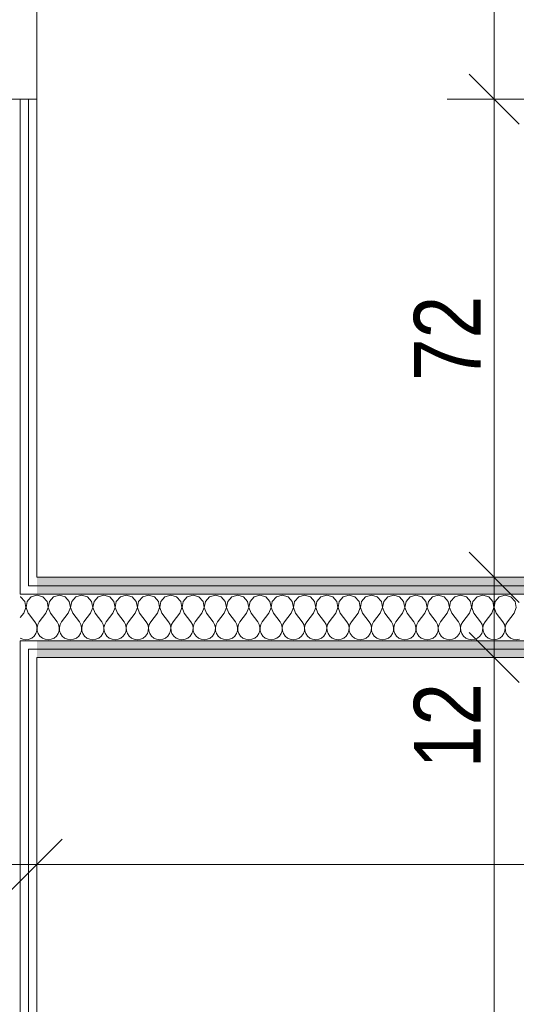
# Model space of a CAD drawing. Header units: millimetres. Extents: x 172139 to 266886, y 95607 to 138225.
# Tile 67 of 71: x 212291 to 213033, y 116568 to 118041. Entities that reach past the tile are written whole.
import ezdxf

# ---------------------------------------------------------------- set-up
doc = ezdxf.new("R2010")
doc.units = ezdxf.units.MM
doc.header["$MEASUREMENT"] = 0
doc.linetypes.add('Wipeout_Contour', pattern=[1000, 0, -1000])
doc.layers.add('PRZEBUDOWA_POSTAWIENIA_OPISY', color=7, linetype='Continuous')
doc.layers.add('ROZBUDOWA_NOWE_DZIAŁOWE', color=7, linetype='Continuous')
for name, color, linetype, lineweight, true_color in [('PRZEBUDOWA_POSTAWIENIA_OPISY_Nr_pióra__4', 7, 'Continuous', 13, 0x029e21), ('ROZBUDOWA_NOWE_DZIAŁOWE_Nr_pióra__24', 7, 'Continuous', 15, 0x029e21), ('ROZBUDOWA_NOWE_DZIAŁOWE_Nr_pióra__4', 7, 'Continuous', 13, 0x029e21), ('ROZBUDOWA_NOWE_DZIAŁOWE_Nr_pióra__67', 7, 'Continuous', 13, 0x6a6a6a)]:
    doc.layers.add(name, color=color, linetype=linetype, lineweight=lineweight, true_color=true_color)
doc.layers.add('ROZBUDOWA_NOWE_DZIAŁOWE_Nr_pióra__47', color=7, linetype='Continuous', lineweight=15)
doc.layers.add('STREFA_NOWE_POM_Nr_pióra__121', color=255, linetype='Continuous', lineweight=0)
doc.styles.add('GENERATED_STYLE_1', font='ARIALN.TTF')
doc.dimstyles.new('GENERATED_STYLE__1', dxfattribs={"dimtxt": 100, "dimasz": 71.25, "dimexe": 0.18, "dimexo": 0, "dimgap": 0.09, "dimtad": 1, "dimdec": 0, "dimlfac": 0.1, "dimzin": 0, "dimdsep": 46, "dimtxsty": 'GENERATED_STYLE_1', "dimblk": 'ARROWHEAD_6', "dimblk1": 'ARROWHEAD_6', "dimblk2": 'ARROWHEAD_6', "dimcen": 0.09, "dimclrd": 256, "dimclre": 256, "dimclrt": 256, "dimadec": 1, "dimazin": 0, "dimtfac": 1, "dimtdec": 4, "dimtmove": 0, "dimatfit": 3, "dimfxl": 0, "dimtolj": 1, "dimtzin": 0, "dimarcsym": 0})
doc.dimstyles.new('GENERATED_STYLE__2', dxfattribs={"dimtxt": 100, "dimasz": 71.25, "dimexe": 0.18, "dimexo": 0, "dimgap": 0.09, "dimtad": 1, "dimtih": 1, "dimtoh": 1, "dimdec": 0, "dimlfac": 0.1, "dimzin": 0, "dimdsep": 46, "dimtxsty": 'GENERATED_STYLE_1', "dimblk": 'ARROWHEAD_6', "dimblk1": 'ARROWHEAD_6', "dimblk2": 'ARROWHEAD_6', "dimcen": 0.09, "dimclrd": 256, "dimclre": 256, "dimclrt": 256, "dimadec": 1, "dimazin": 0, "dimtfac": 1, "dimtdec": 4, "dimtmove": 0, "dimatfit": 3, "dimfxl": 0, "dimtolj": 1, "dimtzin": 0, "dimarcsym": 0})
pattern_1 = [(0, (0, 0), (0, 37.5), [0, -37.5])]

# ---------------------------------------------------------------- blocks, each defined once
blk = doc.blocks.new('*X463')
at = {"layer": 'ROZBUDOWA_NOWE_DZIAŁOWE_Nr_pióra__4', "linetype": 'Continuous'}
for p, q in [((212316.7, 117180.1), (212316.5, 117180)), ((212325.4, 117177.6), (212316.7, 117180.1)), ((212331.6, 117170.9), (212325.4, 117177.6)), ((212333.3, 117161.9), (212331.6, 117170.9)), ((212335.1, 117170.9), (212333.4, 117161.9)), ((212341.2, 117177.6), (212335.1, 117170.9)), ((212350, 117180.1), (212341.2, 117177.6)), ((212358.8, 117177.6), (212350, 117180.1)), ((212364.9, 117170.9), (212358.8, 117177.6)), ((212366.6, 117161.9), (212364.9, 117170.9)), ((212368.4, 117170.9), (212366.7, 117161.9)), ((212374.6, 117177.6), (212368.4, 117170.9)), ((212383.3, 117180.1), (212374.6, 117177.6)), ((212392.1, 117177.6), (212383.3, 117180.1)), ((212398.2, 117170.9), (212392.1, 117177.6)), ((212399.9, 117161.9), (212398.2, 117170.9)), ((212401.8, 117170.9), (212400.1, 117161.9)), ((212407.9, 117177.6), (212401.8, 117170.9)), ((212416.7, 117180.1), (212407.9, 117177.6)), ((212425.4, 117177.6), (212416.7, 117180.1)), ((212431.6, 117170.9), (212425.4, 117177.6)), ((212433.3, 117161.9), (212431.6, 117170.9)), ((212435.1, 117170.9), (212433.4, 117161.9)), ((212441.2, 117177.6), (212435.1, 117170.9)), ((212450, 117180.1), (212441.2, 117177.6)), ((212458.8, 117177.6), (212450, 117180.1)), ((212464.9, 117170.9), (212458.8, 117177.6)), ((212466.6, 117161.9), (212464.9, 117170.9)), ((212468.4, 117170.9), (212466.7, 117161.9)), ((212474.6, 117177.6), (212468.4, 117170.9)), ((212483.3, 117180.1), (212474.6, 117177.6)), ((212492.1, 117177.6), (212483.3, 117180.1)), ((212498.2, 117170.9), (212492.1, 117177.6)), ((212499.9, 117161.9), (212498.2, 117170.9)), ((212501.8, 117170.9), (212500.1, 117161.9)), ((212507.9, 117177.6), (212501.8, 117170.9)), ((212516.7, 117180.1), (212507.9, 117177.6)), ((212525.4, 117177.6), (212516.7, 117180.1)), ((212531.6, 117170.9), (212525.4, 117177.6)), ((212533.3, 117161.9), (212531.6, 117170.9)), ((212535.1, 117170.9), (212533.4, 117161.9)), ((212541.2, 117177.6), (212535.1, 117170.9)), ((212550, 117180.1), (212541.2, 117177.6)), ((212558.8, 117177.6), (212550, 117180.1)), ((212564.9, 117170.9), (212558.8, 117177.6)), ((212566.6, 117161.9), (212564.9, 117170.9)), ((212568.4, 117170.9), (212566.7, 117161.9)), ((212574.6, 117177.6), (212568.4, 117170.9)), ((212583.3, 117180.1), (212574.6, 117177.6)), ((212592.1, 117177.6), (212583.3, 117180.1)), ((212598.2, 117170.9), (212592.1, 117177.6)), ((212599.9, 117161.9), (212598.2, 117170.9)), ((212601.8, 117170.9), (212600.1, 117161.9)), ((212607.9, 117177.6), (212601.8, 117170.9)), ((212616.7, 117180.1), (212607.9, 117177.6)), ((212625.4, 117177.6), (212616.7, 117180.1)), ((212631.6, 117170.9), (212625.4, 117177.6)), ((212633.3, 117161.9), (212631.6, 117170.9)), ((212635.1, 117170.9), (212633.4, 117161.9)), ((212641.2, 117177.6), (212635.1, 117170.9)), ((212650, 117180.1), (212641.2, 117177.6)), ((212658.8, 117177.6), (212650, 117180.1)), ((212664.9, 117170.9), (212658.8, 117177.6)), ((212666.6, 117161.9), (212664.9, 117170.9)), ((212668.4, 117170.9), (212666.7, 117161.9)), ((212674.6, 117177.6), (212668.4, 117170.9)), ((212683.3, 117180.1), (212674.6, 117177.6)), ((212692.1, 117177.6), (212683.3, 117180.1)), ((212698.2, 117170.9), (212692.1, 117177.6)), ((212699.9, 117161.9), (212698.2, 117170.9)), ((212701.8, 117170.9), (212700.1, 117161.9)), ((212707.9, 117177.6), (212701.8, 117170.9)), ((212716.7, 117180.1), (212707.9, 117177.6)), ((212725.4, 117177.6), (212716.7, 117180.1)), ((212731.6, 117170.9), (212725.4, 117177.6)), ((212733.3, 117161.9), (212731.6, 117170.9)), ((212735.1, 117170.9), (212733.4, 117161.9)), ((212741.2, 117177.6), (212735.1, 117170.9)), ((212750, 117180.1), (212741.2, 117177.6)), ((212758.8, 117177.6), (212750, 117180.1)), ((212764.9, 117170.9), (212758.8, 117177.6)), ((212766.6, 117161.9), (212764.9, 117170.9)), ((212768.4, 117170.9), (212766.7, 117161.9)), ((212774.6, 117177.6), (212768.4, 117170.9)), ((212783.3, 117180.1), (212774.6, 117177.6)), ((212792.1, 117177.6), (212783.3, 117180.1)), ((212798.2, 117170.9), (212792.1, 117177.6)), ((212799.9, 117161.9), (212798.2, 117170.9)), ((212801.8, 117170.9), (212800.1, 117161.9)), ((212807.9, 117177.6), (212801.8, 117170.9)), ((212816.7, 117180.1), (212807.9, 117177.6)), ((212825.4, 117177.6), (212816.7, 117180.1)), ((212831.6, 117170.9), (212825.4, 117177.6)), ((212833.3, 117161.9), (212831.6, 117170.9)), ((212835.1, 117170.9), (212833.4, 117161.9)), ((212841.2, 117177.6), (212835.1, 117170.9)), ((212850, 117180.1), (212841.2, 117177.6)), ((212858.8, 117177.6), (212850, 117180.1)), ((212864.9, 117170.9), (212858.8, 117177.6)), ((212866.6, 117161.9), (212864.9, 117170.9)), ((212868.4, 117170.9), (212866.7, 117161.9)), ((212874.6, 117177.6), (212868.4, 117170.9)), ((212883.3, 117180.1), (212874.6, 117177.6)), ((212892.1, 117177.6), (212883.3, 117180.1)), ((212898.2, 117170.9), (212892.1, 117177.6)), ((212899.9, 117161.9), (212898.2, 117170.9)), ((212901.8, 117170.9), (212900.1, 117161.9)), ((212907.9, 117177.6), (212901.8, 117170.9)), ((212916.7, 117180.1), (212907.9, 117177.6)), ((212925.4, 117177.6), (212916.7, 117180.1)), ((212931.6, 117170.9), (212925.4, 117177.6)), ((212933.3, 117161.9), (212931.6, 117170.9)), ((212935.1, 117170.9), (212933.4, 117161.9)), ((212941.2, 117177.6), (212935.1, 117170.9)), ((212950, 117180.1), (212941.2, 117177.6)), ((212958.8, 117177.6), (212950, 117180.1)), ((212964.9, 117170.9), (212958.8, 117177.6)), ((212966.6, 117161.9), (212964.9, 117170.9)), ((212968.4, 117170.9), (212966.7, 117161.9)), ((212974.6, 117177.6), (212968.4, 117170.9)), ((212983.3, 117180.1), (212974.6, 117177.6)), ((212992.1, 117177.6), (212983.3, 117180.1)), ((212998.2, 117170.9), (212992.1, 117177.6)), ((212999.9, 117161.9), (212998.2, 117170.9)), ((213001.8, 117170.9), (213000.1, 117161.9)), ((213007.9, 117177.6), (213001.8, 117170.9)), ((213016.7, 117180.1), (213007.9, 117177.6)), ((213025.4, 117177.6), (213016.7, 117180.1)), ((213031.6, 117170.9), (213025.4, 117177.6)), ((213033.3, 117161.9), (213031.6, 117170.9)), ((212330, 117153.4), (212320, 117140.1)), ((212330, 117153.4), (212333.3, 117161.9)), ((212333.4, 117161.9), (212336.7, 117153.4)), ((212336.7, 117153.4), (212346.7, 117140.1)), ((212363.3, 117153.4), (212353.3, 117140.1)), ((212363.3, 117153.4), (212366.6, 117161.9)), ((212366.7, 117161.9), (212370, 117153.4)), ((212370, 117153.4), (212380, 117140.1)), ((212396.7, 117153.4), (212386.7, 117140.1)), ((212396.7, 117153.4), (212399.9, 117161.9)), ((212400.1, 117161.9), (212403.3, 117153.4)), ((212403.3, 117153.4), (212413.3, 117140.1)), ((212430, 117153.4), (212420, 117140.1)), ((212430, 117153.4), (212433.3, 117161.9)), ((212433.4, 117161.9), (212436.7, 117153.4)), ((212436.7, 117153.4), (212446.7, 117140.1)), ((212463.3, 117153.4), (212453.3, 117140.1)), ((212463.3, 117153.4), (212466.6, 117161.9)), ((212466.7, 117161.9), (212470, 117153.4)), ((212470, 117153.4), (212480, 117140.1)), ((212496.7, 117153.4), (212486.7, 117140.1)), ((212496.7, 117153.4), (212499.9, 117161.9)), ((212500.1, 117161.9), (212503.3, 117153.4)), ((212503.3, 117153.4), (212513.3, 117140.1)), ((212530, 117153.4), (212520, 117140.1)), ((212530, 117153.4), (212533.3, 117161.9)), ((212533.4, 117161.9), (212536.7, 117153.4)), ((212536.7, 117153.4), (212546.7, 117140.1)), ((212563.3, 117153.4), (212553.3, 117140.1)), ((212563.3, 117153.4), (212566.6, 117161.9)), ((212566.7, 117161.9), (212570, 117153.4)), ((212570, 117153.4), (212580, 117140.1)), ((212596.7, 117153.4), (212586.7, 117140.1)), ((212596.7, 117153.4), (212599.9, 117161.9)), ((212600.1, 117161.9), (212603.3, 117153.4)), ((212603.3, 117153.4), (212613.3, 117140.1)), ((212630, 117153.4), (212620, 117140.1)), ((212630, 117153.4), (212633.3, 117161.9)), ((212633.4, 117161.9), (212636.7, 117153.4)), ((212636.7, 117153.4), (212646.7, 117140.1)), ((212663.3, 117153.4), (212653.3, 117140.1)), ((212663.3, 117153.4), (212666.6, 117161.9)), ((212666.7, 117161.9), (212670, 117153.4)), ((212670, 117153.4), (212680, 117140.1)), ((212696.7, 117153.4), (212686.7, 117140.1)), ((212696.7, 117153.4), (212699.9, 117161.9)), ((212700.1, 117161.9), (212703.3, 117153.4)), ((212703.3, 117153.4), (212713.3, 117140.1)), ((212730, 117153.4), (212720, 117140.1)), ((212730, 117153.4), (212733.3, 117161.9)), ((212733.4, 117161.9), (212736.7, 117153.4)), ((212736.7, 117153.4), (212746.7, 117140.1)), ((212763.3, 117153.4), (212753.3, 117140.1)), ((212763.3, 117153.4), (212766.6, 117161.9)), ((212766.7, 117161.9), (212770, 117153.4)), ((212770, 117153.4), (212780, 117140.1)), ((212796.7, 117153.4), (212786.7, 117140.1)), ((212796.7, 117153.4), (212799.9, 117161.9)), ((212800.1, 117161.9), (212803.3, 117153.4)), ((212803.3, 117153.4), (212813.3, 117140.1)), ((212830, 117153.4), (212820, 117140.1)), ((212830, 117153.4), (212833.3, 117161.9)), ((212833.4, 117161.9), (212836.7, 117153.4)), ((212836.7, 117153.4), (212846.7, 117140.1)), ((212863.3, 117153.4), (212853.3, 117140.1)), ((212863.3, 117153.4), (212866.6, 117161.9)), ((212866.7, 117161.9), (212870, 117153.4)), ((212870, 117153.4), (212880, 117140.1)), ((212896.7, 117153.4), (212886.7, 117140.1)), ((212896.7, 117153.4), (212899.9, 117161.9)), ((212900.1, 117161.9), (212903.3, 117153.4)), ((212903.3, 117153.4), (212913.3, 117140.1)), ((212930, 117153.4), (212920, 117140.1)), ((212930, 117153.4), (212933.3, 117161.9)), ((212933.4, 117161.9), (212936.7, 117153.4)), ((212936.7, 117153.4), (212946.7, 117140.1)), ((212963.3, 117153.4), (212953.3, 117140.1)), ((212963.3, 117153.4), (212966.6, 117161.9)), ((212966.7, 117161.9), (212970, 117153.4)), ((212970, 117153.4), (212980, 117140.1)), ((212996.7, 117153.4), (212986.7, 117140.1)), ((212996.7, 117153.4), (212999.9, 117161.9)), ((213000.1, 117161.9), (213003.3, 117153.4)), ((213003.3, 117153.4), (213013.3, 117140.1)), ((213030, 117153.4), (213020, 117140.1)), ((213030, 117153.4), (213033.3, 117161.9)), ((212320, 117140.1), (212317.8, 117136.1)), ((212348.9, 117136.1), (212346.7, 117140.1)), ((212353.3, 117140.1), (212351.1, 117136.1)), ((212382.2, 117136.1), (212380, 117140.1)), ((212386.7, 117140.1), (212384.4, 117136.1)), ((212415.6, 117136.1), (212413.3, 117140.1)), ((212420, 117140.1), (212417.8, 117136.1)), ((212448.9, 117136.1), (212446.7, 117140.1)), ((212453.3, 117140.1), (212451.1, 117136.1)), ((212482.2, 117136.1), (212480, 117140.1)), ((212486.7, 117140.1), (212484.4, 117136.1)), ((212515.6, 117136.1), (212513.3, 117140.1)), ((212520, 117140.1), (212517.8, 117136.1)), ((212548.9, 117136.1), (212546.7, 117140.1)), ((212553.3, 117140.1), (212551.1, 117136.1)), ((212582.2, 117136.1), (212580, 117140.1)), ((212586.7, 117140.1), (212584.4, 117136.1)), ((212615.6, 117136.1), (212613.3, 117140.1)), ((212620, 117140.1), (212617.8, 117136.1)), ((212648.9, 117136.1), (212646.7, 117140.1)), ((212653.3, 117140.1), (212651.1, 117136.1)), ((212682.2, 117136.1), (212680, 117140.1)), ((212686.7, 117140.1), (212684.4, 117136.1)), ((212715.6, 117136.1), (212713.3, 117140.1)), ((212720, 117140.1), (212717.8, 117136.1)), ((212748.9, 117136.1), (212746.7, 117140.1)), ((212753.3, 117140.1), (212751.1, 117136.1)), ((212782.2, 117136.1), (212780, 117140.1)), ((212786.7, 117140.1), (212784.4, 117136.1)), ((212815.6, 117136.1), (212813.3, 117140.1)), ((212820, 117140.1), (212817.8, 117136.1)), ((212848.9, 117136.1), (212846.7, 117140.1)), ((212853.3, 117140.1), (212851.1, 117136.1)), ((212882.2, 117136.1), (212880, 117140.1)), ((212886.7, 117140.1), (212884.4, 117136.1)), ((212915.6, 117136.1), (212913.3, 117140.1)), ((212920, 117140.1), (212917.8, 117136.1)), ((212948.9, 117136.1), (212946.7, 117140.1)), ((212953.3, 117140.1), (212951.1, 117136.1)), ((212982.2, 117136.1), (212980, 117140.1)), ((212986.7, 117140.1), (212984.4, 117136.1)), ((213015.6, 117136.1), (213013.3, 117140.1)), ((213020, 117140.1), (213017.8, 117136.1)), ((212316.6, 117131.6), (212316.5, 117132.1)), ((212316.5, 117129.4), (212316.6, 117131.6)), ((212317.8, 117136.1), (212316.7, 117131.6)), ((212316.7, 117131.6), (212317, 117127)), ((212317, 117127), (212318.4, 117122.6)), ((212318.4, 117122.6), (212321, 117118.9)), ((212345.6, 117118.9), (212348.2, 117122.6)), ((212348.2, 117122.6), (212349.7, 117127)), ((212349.9, 117131.6), (212348.9, 117136.1)), ((212349.7, 117127), (212349.9, 117131.6)), ((212351.1, 117136.1), (212350.1, 117131.6)), ((212350.1, 117131.6), (212350.3, 117127)), ((212350.3, 117127), (212351.8, 117122.6)), ((212351.8, 117122.6), (212354.4, 117118.9)), ((212379, 117118.9), (212381.6, 117122.6)), ((212381.6, 117122.6), (212383, 117127)), ((212383.3, 117131.6), (212382.2, 117136.1)), ((212383, 117127), (212383.3, 117131.6)), ((212384.4, 117136.1), (212383.4, 117131.6)), ((212383.4, 117131.6), (212383.6, 117127)), ((212383.6, 117127), (212385.1, 117122.6)), ((212385.1, 117122.6), (212387.7, 117118.9)), ((212412.3, 117118.9), (212414.9, 117122.6)), ((212414.9, 117122.6), (212416.4, 117127)), ((212416.6, 117131.6), (212415.6, 117136.1)), ((212416.4, 117127), (212416.6, 117131.6)), ((212417.8, 117136.1), (212416.7, 117131.6)), ((212416.7, 117131.6), (212417, 117127)), ((212417, 117127), (212418.4, 117122.6)), ((212418.4, 117122.6), (212421, 117118.9)), ((212445.6, 117118.9), (212448.2, 117122.6)), ((212448.2, 117122.6), (212449.7, 117127)), ((212449.9, 117131.6), (212448.9, 117136.1)), ((212449.7, 117127), (212449.9, 117131.6)), ((212451.1, 117136.1), (212450.1, 117131.6)), ((212450.1, 117131.6), (212450.3, 117127)), ((212450.3, 117127), (212451.8, 117122.6)), ((212451.8, 117122.6), (212454.4, 117118.9)), ((212479, 117118.9), (212481.6, 117122.6)), ((212481.6, 117122.6), (212483, 117127)), ((212483.3, 117131.6), (212482.2, 117136.1)), ((212483, 117127), (212483.3, 117131.6)), ((212484.4, 117136.1), (212483.4, 117131.6)), ((212483.4, 117131.6), (212483.6, 117127)), ((212483.6, 117127), (212485.1, 117122.6)), ((212485.1, 117122.6), (212487.7, 117118.9)), ((212512.3, 117118.9), (212514.9, 117122.6)), ((212514.9, 117122.6), (212516.4, 117127)), ((212516.6, 117131.6), (212515.6, 117136.1)), ((212516.4, 117127), (212516.6, 117131.6)), ((212517.8, 117136.1), (212516.7, 117131.6)), ((212516.7, 117131.6), (212517, 117127)), ((212517, 117127), (212518.4, 117122.6)), ((212518.4, 117122.6), (212521, 117118.9)), ((212545.6, 117118.9), (212548.2, 117122.6)), ((212548.2, 117122.6), (212549.7, 117127)), ((212549.9, 117131.6), (212548.9, 117136.1)), ((212549.7, 117127), (212549.9, 117131.6)), ((212551.1, 117136.1), (212550.1, 117131.6)), ((212550.1, 117131.6), (212550.3, 117127)), ((212550.3, 117127), (212551.8, 117122.6)), ((212551.8, 117122.6), (212554.4, 117118.9)), ((212579, 117118.9), (212581.6, 117122.6)), ((212581.6, 117122.6), (212583, 117127)), ((212583.3, 117131.6), (212582.2, 117136.1)), ((212583, 117127), (212583.3, 117131.6)), ((212584.4, 117136.1), (212583.4, 117131.6)), ((212583.4, 117131.6), (212583.6, 117127)), ((212583.6, 117127), (212585.1, 117122.6)), ((212585.1, 117122.6), (212587.7, 117118.9)), ((212612.3, 117118.9), (212614.9, 117122.6)), ((212614.9, 117122.6), (212616.4, 117127)), ((212616.6, 117131.6), (212615.6, 117136.1)), ((212616.4, 117127), (212616.6, 117131.6)), ((212617.8, 117136.1), (212616.7, 117131.6)), ((212616.7, 117131.6), (212617, 117127)), ((212617, 117127), (212618.4, 117122.6)), ((212618.4, 117122.6), (212621, 117118.9)), ((212645.6, 117118.9), (212648.2, 117122.6)), ((212648.2, 117122.6), (212649.7, 117127)), ((212649.9, 117131.6), (212648.9, 117136.1)), ((212649.7, 117127), (212649.9, 117131.6)), ((212651.1, 117136.1), (212650.1, 117131.6)), ((212650.1, 117131.6), (212650.3, 117127)), ((212650.3, 117127), (212651.8, 117122.6)), ((212651.8, 117122.6), (212654.4, 117118.9)), ((212679, 117118.9), (212681.6, 117122.6)), ((212681.6, 117122.6), (212683, 117127)), ((212683.3, 117131.6), (212682.2, 117136.1)), ((212683, 117127), (212683.3, 117131.6)), ((212684.4, 117136.1), (212683.4, 117131.6)), ((212683.4, 117131.6), (212683.6, 117127)), ((212683.6, 117127), (212685.1, 117122.6)), ((212685.1, 117122.6), (212687.7, 117118.9)), ((212712.3, 117118.9), (212714.9, 117122.6)), ((212714.9, 117122.6), (212716.4, 117127)), ((212716.6, 117131.6), (212715.6, 117136.1)), ((212716.4, 117127), (212716.6, 117131.6)), ((212717.8, 117136.1), (212716.7, 117131.6)), ((212716.7, 117131.6), (212717, 117127)), ((212717, 117127), (212718.4, 117122.6)), ((212718.4, 117122.6), (212721, 117118.9)), ((212745.6, 117118.9), (212748.2, 117122.6)), ((212748.2, 117122.6), (212749.7, 117127)), ((212749.9, 117131.6), (212748.9, 117136.1)), ((212749.7, 117127), (212749.9, 117131.6)), ((212751.1, 117136.1), (212750.1, 117131.6)), ((212750.1, 117131.6), (212750.3, 117127)), ((212750.3, 117127), (212751.8, 117122.6)), ((212751.8, 117122.6), (212754.4, 117118.9)), ((212779, 117118.9), (212781.6, 117122.6)), ((212781.6, 117122.6), (212783, 117127)), ((212783.3, 117131.6), (212782.2, 117136.1)), ((212783, 117127), (212783.3, 117131.6)), ((212784.4, 117136.1), (212783.4, 117131.6)), ((212783.4, 117131.6), (212783.6, 117127)), ((212783.6, 117127), (212785.1, 117122.6)), ((212785.1, 117122.6), (212787.7, 117118.9)), ((212812.3, 117118.9), (212814.9, 117122.6)), ((212814.9, 117122.6), (212816.4, 117127)), ((212816.6, 117131.6), (212815.6, 117136.1)), ((212816.4, 117127), (212816.6, 117131.6)), ((212817.8, 117136.1), (212816.7, 117131.6)), ((212816.7, 117131.6), (212817, 117127)), ((212817, 117127), (212818.4, 117122.6)), ((212818.4, 117122.6), (212821, 117118.9)), ((212845.6, 117118.9), (212848.2, 117122.6)), ((212848.2, 117122.6), (212849.7, 117127)), ((212849.9, 117131.6), (212848.9, 117136.1)), ((212849.7, 117127), (212849.9, 117131.6)), ((212851.1, 117136.1), (212850.1, 117131.6)), ((212850.1, 117131.6), (212850.3, 117127)), ((212850.3, 117127), (212851.8, 117122.6)), ((212851.8, 117122.6), (212854.4, 117118.9)), ((212879, 117118.9), (212881.6, 117122.6)), ((212881.6, 117122.6), (212883, 117127)), ((212883.3, 117131.6), (212882.2, 117136.1)), ((212883, 117127), (212883.3, 117131.6)), ((212884.4, 117136.1), (212883.4, 117131.6)), ((212883.4, 117131.6), (212883.6, 117127)), ((212883.6, 117127), (212885.1, 117122.6)), ((212885.1, 117122.6), (212887.7, 117118.9)), ((212912.3, 117118.9), (212914.9, 117122.6)), ((212914.9, 117122.6), (212916.4, 117127)), ((212916.6, 117131.6), (212915.6, 117136.1)), ((212916.4, 117127), (212916.6, 117131.6)), ((212917.8, 117136.1), (212916.7, 117131.6)), ((212916.7, 117131.6), (212917, 117127)), ((212917, 117127), (212918.4, 117122.6)), ((212918.4, 117122.6), (212921, 117118.9)), ((212945.6, 117118.9), (212948.2, 117122.6)), ((212948.2, 117122.6), (212949.7, 117127)), ((212949.9, 117131.6), (212948.9, 117136.1)), ((212949.7, 117127), (212949.9, 117131.6)), ((212951.1, 117136.1), (212950.1, 117131.6)), ((212950.1, 117131.6), (212950.3, 117127)), ((212950.3, 117127), (212951.8, 117122.6)), ((212951.8, 117122.6), (212954.4, 117118.9)), ((212979, 117118.9), (212981.6, 117122.6)), ((212981.6, 117122.6), (212983, 117127)), ((212983.3, 117131.6), (212982.2, 117136.1)), ((212983, 117127), (212983.3, 117131.6)), ((212984.4, 117136.1), (212983.4, 117131.6)), ((212983.4, 117131.6), (212983.6, 117127)), ((212983.6, 117127), (212985.1, 117122.6)), ((212985.1, 117122.6), (212987.7, 117118.9)), ((213012.3, 117118.9), (213014.9, 117122.6)), ((213014.9, 117122.6), (213016.4, 117127)), ((213016.6, 117131.6), (213015.6, 117136.1)), ((213016.4, 117127), (213016.6, 117131.6)), ((213017.8, 117136.1), (213016.7, 117131.6)), ((213016.7, 117131.6), (213017, 117127)), ((213017, 117127), (213018.4, 117122.6)), ((213018.4, 117122.6), (213021, 117118.9)), ((212321, 117118.9), (212324.6, 117115.9)), ((212324.6, 117115.9), (212328.8, 117114.1)), ((212328.8, 117114.1), (212333.3, 117113.4)), ((212333.3, 117113.4), (212337.9, 117114.1)), ((212337.9, 117114.1), (212342.1, 117115.9)), ((212342.1, 117115.9), (212345.6, 117118.9)), ((212354.4, 117118.9), (212357.9, 117115.9)), ((212357.9, 117115.9), (212362.1, 117114.1)), ((212362.1, 117114.1), (212366.7, 117113.4)), ((212366.7, 117113.4), (212371.2, 117114.1)), ((212371.2, 117114.1), (212375.4, 117115.9)), ((212375.4, 117115.9), (212379, 117118.9)), ((212387.7, 117118.9), (212391.2, 117115.9)), ((212391.2, 117115.9), (212395.4, 117114.1)), ((212395.4, 117114.1), (212400, 117113.4)), ((212400, 117113.4), (212404.6, 117114.1)), ((212404.6, 117114.1), (212408.8, 117115.9)), ((212408.8, 117115.9), (212412.3, 117118.9)), ((212421, 117118.9), (212424.6, 117115.9)), ((212424.6, 117115.9), (212428.8, 117114.1)), ((212428.8, 117114.1), (212433.3, 117113.4)), ((212433.3, 117113.4), (212437.9, 117114.1)), ((212437.9, 117114.1), (212442.1, 117115.9)), ((212442.1, 117115.9), (212445.6, 117118.9)), ((212454.4, 117118.9), (212457.9, 117115.9)), ((212457.9, 117115.9), (212462.1, 117114.1)), ((212462.1, 117114.1), (212466.7, 117113.4)), ((212466.7, 117113.4), (212471.2, 117114.1)), ((212471.2, 117114.1), (212475.4, 117115.9)), ((212475.4, 117115.9), (212479, 117118.9)), ((212487.7, 117118.9), (212491.2, 117115.9)), ((212491.2, 117115.9), (212495.4, 117114.1)), ((212495.4, 117114.1), (212500, 117113.4)), ((212500, 117113.4), (212504.6, 117114.1)), ((212504.6, 117114.1), (212508.8, 117115.9)), ((212508.8, 117115.9), (212512.3, 117118.9)), ((212521, 117118.9), (212524.6, 117115.9)), ((212524.6, 117115.9), (212528.8, 117114.1)), ((212528.8, 117114.1), (212533.3, 117113.4)), ((212533.3, 117113.4), (212537.9, 117114.1)), ((212537.9, 117114.1), (212542.1, 117115.9)), ((212542.1, 117115.9), (212545.6, 117118.9)), ((212554.4, 117118.9), (212557.9, 117115.9)), ((212557.9, 117115.9), (212562.1, 117114.1)), ((212562.1, 117114.1), (212566.7, 117113.4)), ((212566.7, 117113.4), (212571.2, 117114.1)), ((212571.2, 117114.1), (212575.4, 117115.9)), ((212575.4, 117115.9), (212579, 117118.9)), ((212587.7, 117118.9), (212591.2, 117115.9)), ((212591.2, 117115.9), (212595.4, 117114.1)), ((212595.4, 117114.1), (212600, 117113.4)), ((212600, 117113.4), (212604.6, 117114.1)), ((212604.6, 117114.1), (212608.8, 117115.9)), ((212608.8, 117115.9), (212612.3, 117118.9)), ((212621, 117118.9), (212624.6, 117115.9)), ((212624.6, 117115.9), (212628.8, 117114.1)), ((212628.8, 117114.1), (212633.3, 117113.4)), ((212633.3, 117113.4), (212637.9, 117114.1)), ((212637.9, 117114.1), (212642.1, 117115.9)), ((212642.1, 117115.9), (212645.6, 117118.9)), ((212654.4, 117118.9), (212657.9, 117115.9)), ((212657.9, 117115.9), (212662.1, 117114.1)), ((212662.1, 117114.1), (212666.7, 117113.4)), ((212666.7, 117113.4), (212671.2, 117114.1)), ((212671.2, 117114.1), (212675.4, 117115.9)), ((212675.4, 117115.9), (212679, 117118.9)), ((212687.7, 117118.9), (212691.2, 117115.9)), ((212691.2, 117115.9), (212695.4, 117114.1)), ((212695.4, 117114.1), (212700, 117113.4)), ((212700, 117113.4), (212704.6, 117114.1)), ((212704.6, 117114.1), (212708.8, 117115.9)), ((212708.8, 117115.9), (212712.3, 117118.9)), ((212721, 117118.9), (212724.6, 117115.9)), ((212724.6, 117115.9), (212728.8, 117114.1)), ((212728.8, 117114.1), (212733.3, 117113.4)), ((212733.3, 117113.4), (212737.9, 117114.1)), ((212737.9, 117114.1), (212742.1, 117115.9)), ((212742.1, 117115.9), (212745.6, 117118.9)), ((212754.4, 117118.9), (212757.9, 117115.9)), ((212757.9, 117115.9), (212762.1, 117114.1)), ((212762.1, 117114.1), (212766.7, 117113.4)), ((212766.7, 117113.4), (212771.2, 117114.1)), ((212771.2, 117114.1), (212775.4, 117115.9)), ((212775.4, 117115.9), (212779, 117118.9)), ((212787.7, 117118.9), (212791.2, 117115.9)), ((212791.2, 117115.9), (212795.4, 117114.1)), ((212795.4, 117114.1), (212800, 117113.4)), ((212800, 117113.4), (212804.6, 117114.1)), ((212804.6, 117114.1), (212808.8, 117115.9)), ((212808.8, 117115.9), (212812.3, 117118.9)), ((212821, 117118.9), (212824.6, 117115.9)), ((212824.6, 117115.9), (212828.8, 117114.1)), ((212828.8, 117114.1), (212833.3, 117113.4)), ((212833.3, 117113.4), (212837.9, 117114.1)), ((212837.9, 117114.1), (212842.1, 117115.9)), ((212842.1, 117115.9), (212845.6, 117118.9)), ((212854.4, 117118.9), (212857.9, 117115.9)), ((212857.9, 117115.9), (212862.1, 117114.1)), ((212862.1, 117114.1), (212866.7, 117113.4)), ((212866.7, 117113.4), (212871.2, 117114.1)), ((212871.2, 117114.1), (212875.4, 117115.9)), ((212875.4, 117115.9), (212879, 117118.9)), ((212887.7, 117118.9), (212891.2, 117115.9)), ((212891.2, 117115.9), (212895.4, 117114.1)), ((212895.4, 117114.1), (212900, 117113.4)), ((212900, 117113.4), (212904.6, 117114.1)), ((212904.6, 117114.1), (212908.8, 117115.9)), ((212908.8, 117115.9), (212912.3, 117118.9)), ((212921, 117118.9), (212924.6, 117115.9)), ((212924.6, 117115.9), (212928.8, 117114.1)), ((212928.8, 117114.1), (212933.3, 117113.4)), ((212933.3, 117113.4), (212937.9, 117114.1)), ((212937.9, 117114.1), (212942.1, 117115.9)), ((212942.1, 117115.9), (212945.6, 117118.9)), ((212954.4, 117118.9), (212957.9, 117115.9)), ((212957.9, 117115.9), (212962.1, 117114.1)), ((212962.1, 117114.1), (212966.7, 117113.4)), ((212966.7, 117113.4), (212971.2, 117114.1)), ((212971.2, 117114.1), (212975.4, 117115.9)), ((212975.4, 117115.9), (212979, 117118.9)), ((212987.7, 117118.9), (212991.2, 117115.9)), ((212991.2, 117115.9), (212995.4, 117114.1)), ((212995.4, 117114.1), (213000, 117113.4)), ((213000, 117113.4), (213004.6, 117114.1)), ((213004.6, 117114.1), (213008.8, 117115.9)), ((213008.8, 117115.9), (213012.3, 117118.9)), ((213021, 117118.9), (213024.6, 117115.9)), ((213024.6, 117115.9), (213028.8, 117114.1)), ((213028.8, 117114.1), (213033.3, 117113.4)), ((213033.3, 117113.4), (213037.9, 117114.1))]:
    blk.add_line(p, q, dxfattribs=at)
blk = doc.blocks.new('Ściana_124', base_point=(212316.5, 117206.8))
at = {"layer": 'ROZBUDOWA_NOWE_DZIAŁOWE_Nr_pióra__24', "linetype": 'Continuous'}
h = blk.add_hatch(dxfattribs=at)
h.set_pattern_fill('Gips', color=256, style=0, pattern_type=2)
h.set_pattern_definition(pattern_1)
h.paths.add_polyline_path([(216210.8, 117206.8), (212316.5, 117206.8), (212316.5, 117194.3), (216210.8, 117194.3)])
h = blk.add_hatch(dxfattribs=at)
h.set_pattern_fill('Gips', color=256, style=0, pattern_type=2)
h.set_pattern_definition(pattern_1)
h.paths.add_polyline_path([(216210.8, 117194.3), (212316.5, 117194.3), (212316.5, 117181.8), (216210.8, 117181.8)])
h = blk.add_hatch(dxfattribs=at)
h.set_pattern_fill('Gips', color=256, style=0, pattern_type=2)
h.set_pattern_definition(pattern_1)
h.paths.add_polyline_path([(212316.5, 117099.3), (216210.8, 117099.3), (216210.8, 117111.8), (212316.5, 117111.8)])
h = blk.add_hatch(dxfattribs=at)
h.set_pattern_fill('Gips', color=256, style=0, pattern_type=2)
h.set_pattern_definition(pattern_1)
h.paths.add_polyline_path([(212316.5, 117086.8), (216210.8, 117086.8), (216210.8, 117099.3), (212316.5, 117099.3)])
at = {"layer": 'ROZBUDOWA_NOWE_DZIAŁOWE_Nr_pióra__47', "linetype": 'Continuous', "flags": 128}
for points in [[(216210.8, 117206.8), (212316.5, 117206.8)], [(212316.5, 117086.8), (216210.8, 117086.8)]]:
    blk.add_lwpolyline(points, dxfattribs=at)
at = {"layer": 'ROZBUDOWA_NOWE_DZIAŁOWE_Nr_pióra__67', "linetype": 'Continuous'}
for p, q in [((216210.8, 117194.3), (212316.5, 117194.3)), ((216210.8, 117181.8), (212316.5, 117181.8)), ((212316.5, 117111.8), (216210.8, 117111.8)), ((212316.5, 117099.3), (216210.8, 117099.3))]:
    blk.add_line(p, q, dxfattribs=at)
at = {"layer": 'ROZBUDOWA_NOWE_DZIAŁOWE'}
blk.add_blockref('*X463', (0, 0), dxfattribs=at)
blk = doc.blocks.new('*D507')
at = {"layer": 'PRZEBUDOWA_POSTAWIENIA_OPISY_Nr_pióra__4', "linetype": 'Continuous'}
for p, q in [((212962.7, 117124.3), (213037.7, 117049.3)), ((213070.5, 117086.8), (212929.9, 117086.8)), ((213000.2, 115586.8), (213000.2, 117086.8)), ((212962.7, 115624.3), (213037.7, 115549.3)), ((213070.5, 115586.8), (212929.9, 115586.8)), ((213000.2, 115530.5), (213000.2, 115586.8))]:
    blk.add_line(p, q, dxfattribs=at)
at = {"color": 254, "linetype": 'Wipeout_Contour', "lineweight": 0, "ltscale": 970431.897399}
blk.add_wipeout([(212980.2, 116176.8), (212980.2, 116368.8), (212880.2, 116368.8), (212880.2, 116176.8)], dxfattribs=at).dxf.layer = 'PRZEBUDOWA_POSTAWIENIA_OPISY'
at = {"layer": 'PRZEBUDOWA_POSTAWIENIA_OPISY_Nr_pióra__4', "insert": (212980.2, 116176.8), "char_height": 100, "attachment_point": 7, "rotation": 90, "style": 'GENERATED_STYLE_1'}
blk.add_mtext('\\A1;{\\fArial Narrow|b0|i0|c238|p34;150}', dxfattribs=at)
at = {"color": 254, "linetype": 'Wipeout_Contour', "lineweight": 0, "ltscale": 971800.980687}
blk.add_wipeout([(212980.2, 116921.3), (212980.2, 117049.3), (212880.2, 117049.3), (212880.2, 116921.3)], dxfattribs=at).dxf.layer = 'PRZEBUDOWA_POSTAWIENIA_OPISY'
at = {"layer": 'PRZEBUDOWA_POSTAWIENIA_OPISY_Nr_pióra__4', "insert": (212980.2, 116921.3), "char_height": 100, "attachment_point": 7, "rotation": 90, "style": 'GENERATED_STYLE_1'}
blk.add_mtext('\\A1;{\\fArial Narrow|b0|i0|c238|p34;12}', dxfattribs=at)
blk = doc.blocks.new('ARROWHEAD_6')
at = {"color": 0, "linetype": 'Continuous', "lineweight": 0}
for p, q in [((-0.5, -0.5), (0.5, 0.5)), ((0, 0), (-1, 0))]:
    blk.add_line(p, q, dxfattribs=at)
blk = doc.blocks.new('*D508')
at = {"layer": 'PRZEBUDOWA_POSTAWIENIA_OPISY_Nr_pióra__4', "linetype": 'Continuous'}
for p, q in [((212962.7, 117244.3), (213037.7, 117169.3)), ((213070.5, 117206.8), (212929.9, 117206.8)), ((213000.2, 117086.8), (213000.2, 117206.8)), ((212962.7, 117124.3), (213037.7, 117049.3)), ((213070.5, 117086.8), (212929.9, 117086.8))]:
    blk.add_line(p, q, dxfattribs=at)
blk = doc.blocks.new('*D509')
at = {"layer": 'PRZEBUDOWA_POSTAWIENIA_OPISY_Nr_pióra__4', "linetype": 'Continuous'}
for p, q in [((212962.7, 117959.4), (213037.7, 117884.4)), ((213070.5, 117921.9), (212929.9, 117921.9)), ((213000.2, 117206.8), (213000.2, 117921.9)), ((212962.7, 117244.3), (213037.7, 117169.3)), ((213070.5, 117206.8), (212929.9, 117206.8))]:
    blk.add_line(p, q, dxfattribs=at)
at = {"color": 254, "linetype": 'Wipeout_Contour', "lineweight": 0, "ltscale": 972918.419024}
blk.add_wipeout([(212980.2, 117500.3), (212980.2, 117628.3), (212880.2, 117628.3), (212880.2, 117500.3)], dxfattribs=at).dxf.layer = 'PRZEBUDOWA_POSTAWIENIA_OPISY'
at = {"layer": 'PRZEBUDOWA_POSTAWIENIA_OPISY_Nr_pióra__4', "insert": (212980.2, 117500.3), "char_height": 100, "attachment_point": 7, "rotation": 90, "style": 'GENERATED_STYLE_1'}
blk.add_mtext('\\A1;{\\fArial Narrow|b0|i0|c238|p34;72}', dxfattribs=at)
blk = doc.blocks.new('*D510')
at = {"layer": 'PRZEBUDOWA_POSTAWIENIA_OPISY_Nr_pióra__4', "linetype": 'Continuous'}
for p, q in [((212962.7, 119159.4), (213037.7, 119084.4)), ((213070.5, 119121.9), (212929.9, 119121.9)), ((213000.2, 117921.9), (213000.2, 119121.9)), ((212962.7, 117959.4), (213037.7, 117884.4)), ((213070.5, 117921.9), (212929.9, 117921.9))]:
    blk.add_line(p, q, dxfattribs=at)
at = {"color": 254, "linetype": 'Wipeout_Contour', "lineweight": 0, "ltscale": 974775.558518}
blk.add_wipeout([(212980.2, 118425.9), (212980.2, 118617.9), (212880.2, 118617.9), (212880.2, 118425.9)], dxfattribs=at).dxf.layer = 'PRZEBUDOWA_POSTAWIENIA_OPISY'
at = {"layer": 'PRZEBUDOWA_POSTAWIENIA_OPISY_Nr_pióra__4', "insert": (212980.2, 118425.9), "char_height": 100, "attachment_point": 7, "rotation": 90, "style": 'GENERATED_STYLE_1'}
blk.add_mtext('\\A1;{\\fArial Narrow|b0|i0|c238|p34;120}', dxfattribs=at)
blk = doc.blocks.new('*D513')
at = {"layer": 'PRZEBUDOWA_POSTAWIENIA_OPISY_Nr_pióra__4', "linetype": 'Continuous'}
for p, q in [((212196.5, 116707.3), (212196.5, 116847.9)), ((212316.5, 116707.3), (212316.5, 116847.9)), ((212234, 116815.1), (212159, 116740.1)), ((212354, 116815.1), (212279, 116740.1)), ((212196.5, 116777.6), (212316.5, 116777.6))]:
    blk.add_line(p, q, dxfattribs=at)
blk = doc.blocks.new('*D514')
at = {"layer": 'PRZEBUDOWA_POSTAWIENIA_OPISY_Nr_pióra__4', "linetype": 'Continuous'}
for p, q in [((212316.5, 116707.3), (212316.5, 116847.9)), ((216210.8, 116707.3), (216210.8, 116847.9)), ((212354, 116815.1), (212279, 116740.1)), ((216248.3, 116815.1), (216173.3, 116740.1)), ((212316.5, 116777.6), (216210.8, 116777.6))]:
    blk.add_line(p, q, dxfattribs=at)
at = {"color": 254, "linetype": 'Wipeout_Contour', "lineweight": 0, "ltscale": 975990.735869}
blk.add_wipeout([(214103.7, 116797.6), (214295.7, 116797.6), (214295.7, 116897.6), (214103.7, 116897.6)], dxfattribs=at).dxf.layer = 'PRZEBUDOWA_POSTAWIENIA_OPISY'
at = {"layer": 'PRZEBUDOWA_POSTAWIENIA_OPISY_Nr_pióra__4', "insert": (214103.7, 116797.6), "char_height": 100, "attachment_point": 7, "style": 'GENERATED_STYLE_1'}
blk.add_mtext('\\A1;{\\fArial Narrow|b0|i0|c238|p34;389}', dxfattribs=at)
at = {"color": 254, "linetype": 'Wipeout_Contour', "lineweight": 0, "ltscale": 982703.361361}
blk.add_wipeout([(216045.3, 116797.6), (216173.3, 116797.6), (216173.3, 116897.6), (216045.3, 116897.6)], dxfattribs=at).dxf.layer = 'PRZEBUDOWA_POSTAWIENIA_OPISY'
at = {"layer": 'PRZEBUDOWA_POSTAWIENIA_OPISY_Nr_pióra__4', "insert": (216045.3, 116797.6), "char_height": 100, "attachment_point": 7, "style": 'GENERATED_STYLE_1'}
blk.add_mtext('\\A1;{\\fArial Narrow|b0|i0|c238|p34;12}', dxfattribs=at)
blk = doc.blocks.new('*D533')
at = {"layer": 'PRZEBUDOWA_POSTAWIENIA_OPISY_Nr_pióra__4', "linetype": 'Continuous'}
for p, q in [((222135.4, 121145.6), (222135.4, 121201.8)), ((222172.9, 121108.1), (222097.9, 121183.1)), ((222205.7, 121145.6), (222065.1, 121145.6)), ((222135.4, 117921.9), (222135.4, 121145.6)), ((222097.9, 117959.4), (222172.9, 117884.4)), ((222205.7, 117921.9), (222065.1, 117921.9))]:
    blk.add_line(p, q, dxfattribs=at)
at = {"color": 254, "linetype": 'Wipeout_Contour', "lineweight": 0, "ltscale": 1008772.322476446}
blk.add_wipeout([(222115.4, 119437.7), (222115.4, 119629.7), (222015.4, 119629.7), (222015.4, 119437.7)], dxfattribs=at).dxf.layer = 'PRZEBUDOWA_POSTAWIENIA_OPISY'
at = {"layer": 'PRZEBUDOWA_POSTAWIENIA_OPISY_Nr_pióra__4', "insert": (222115.4, 119437.7), "char_height": 100, "attachment_point": 7, "rotation": 90, "style": 'GENERATED_STYLE_1'}
blk.add_mtext('\\A1;{\\fArial Narrow|b0|i0|c238|p34;322}', dxfattribs=at)
blk = doc.blocks.new('*X559')
at = {"layer": 'ROZBUDOWA_NOWE_DZIAŁOWE_Nr_pióra__4', "linetype": 'Continuous'}
for p, q in [((212307.9, 117177.6), (212304, 117173.3)), ((212316.5, 117180), (212307.9, 117177.6)), ((212304, 117152.6), (212313.3, 117140.1)), ((212315.6, 117136.1), (212313.3, 117140.1)), ((212312.3, 117118.9), (212314.9, 117122.6)), ((212314.9, 117122.6), (212316.4, 117127)), ((212316.5, 117132.1), (212315.6, 117136.1)), ((212316.4, 117127), (212316.5, 117129.4)), ((212304, 117114), (212304.6, 117114.1)), ((212304.6, 117114.1), (212308.8, 117115.9)), ((212308.8, 117115.9), (212312.3, 117118.9))]:
    blk.add_line(p, q, dxfattribs=at)
blk = doc.blocks.new('*X560')
at = {"layer": 'ROZBUDOWA_NOWE_DZIAŁOWE_Nr_pióra__4', "linetype": 'Continuous'}
for p, q in [((212292.1, 117177.6), (212291.5, 117177.8)), ((212298.2, 117170.9), (212292.1, 117177.6)), ((212299.9, 117161.9), (212298.2, 117170.9)), ((212301.8, 117170.9), (212300.1, 117161.9)), ((212304, 117173.3), (212301.8, 117170.9)), ((212296.7, 117153.4), (212291.5, 117146.5)), ((212296.7, 117153.4), (212299.9, 117161.9)), ((212300.1, 117161.9), (212303.3, 117153.4)), ((212303.3, 117153.4), (212304, 117152.6)), ((212291.5, 117115.8), (212295.4, 117114.1)), ((212295.4, 117114.1), (212300, 117113.4)), ((212300, 117113.4), (212304, 117114))]:
    blk.add_line(p, q, dxfattribs=at)
blk = doc.blocks.new('Ściana_143', base_point=(212316.5, 115826.1))
at = {"layer": 'ROZBUDOWA_NOWE_DZIAŁOWE_Nr_pióra__24', "linetype": 'Continuous'}
h = blk.add_hatch(dxfattribs=at)
h.set_pattern_fill('Gips', color=256, style=0, pattern_type=2)
h.set_pattern_definition(pattern_1)
h.paths.add_polyline_path([(212291.5, 117194.3), (212304, 117194.3), (212304, 117921.9), (212291.5, 117921.9)])
h = blk.add_hatch(dxfattribs=at)
h.set_pattern_fill('Gips', color=256, style=0, pattern_type=2)
h.set_pattern_definition(pattern_1)
h.paths.add_polyline_path([(212304, 117206.8), (212316.5, 117206.8), (212316.5, 117921.9), (212304, 117921.9)])
h = blk.add_hatch(dxfattribs=at)
h.set_pattern_fill('Gips', color=256, style=0, pattern_type=2)
h.set_pattern_definition(pattern_1)
h.paths.add_polyline_path([(212304, 117206.8), (212304, 117194.3), (212316.5, 117194.3), (212316.5, 117206.8)])
h = blk.add_hatch(dxfattribs=at)
h.set_pattern_fill('Gips', color=256, style=0, pattern_type=2)
h.set_pattern_definition(pattern_1)
h.paths.add_polyline_path([(212291.5, 117194.3), (212291.5, 117181.8), (212304, 117181.8), (212304, 117194.3)])
h = blk.add_hatch(dxfattribs=at)
h.set_pattern_fill('Gips', color=256, style=0, pattern_type=2)
h.set_pattern_definition(pattern_1)
h.paths.add_polyline_path([(212304, 117194.3), (212304, 117181.8), (212316.5, 117181.8), (212316.5, 117194.3)])
h = blk.add_hatch(dxfattribs=at)
h.set_pattern_fill('Gips', color=256, style=0, pattern_type=2)
h.set_pattern_definition(pattern_1)
h.paths.add_polyline_path([(212291.5, 117111.8), (212291.5, 117099.3), (212304, 117099.3), (212304, 117111.8)])
h = blk.add_hatch(dxfattribs=at)
h.set_pattern_fill('Gips', color=256, style=0, pattern_type=2)
h.set_pattern_definition(pattern_1)
h.paths.add_polyline_path([(212304, 117111.8), (212304, 117099.3), (212316.5, 117099.3), (212316.5, 117111.8)])
h = blk.add_hatch(dxfattribs=at)
h.set_pattern_fill('Gips', color=256, style=0, pattern_type=2)
h.set_pattern_definition(pattern_1)
h.paths.add_polyline_path([(212291.5, 117099.3), (212291.5, 115826.1), (212304, 115826.1), (212304, 117099.3)])
h = blk.add_hatch(dxfattribs=at)
h.set_pattern_fill('Gips', color=256, style=0, pattern_type=2)
h.set_pattern_definition(pattern_1)
h.paths.add_polyline_path([(212304, 117099.3), (212304, 117086.8), (212316.5, 117086.8), (212316.5, 117099.3)])
h = blk.add_hatch(dxfattribs=at)
h.set_pattern_fill('Gips', color=256, style=0, pattern_type=2)
h.set_pattern_definition(pattern_1)
h.paths.add_polyline_path([(212304, 117086.8), (212304, 115826.1), (212316.5, 115826.1), (212316.5, 117086.8)])
at = {"layer": 'ROZBUDOWA_NOWE_DZIAŁOWE_Nr_pióra__47', "linetype": 'Continuous'}
for p, q in [((212291.5, 117921.9), (212221.5, 117921.9)), ((212304, 117921.9), (212291.5, 117921.9)), ((212316.5, 117921.9), (212304, 117921.9))]:
    blk.add_line(p, q, dxfattribs=at)
at = {"layer": 'ROZBUDOWA_NOWE_DZIAŁOWE_Nr_pióra__47', "linetype": 'Continuous', "flags": 128}
for points in [[(212316.5, 117206.8), (212316.5, 117921.9)], [(212316.5, 115826.1), (212316.5, 117086.8)]]:
    blk.add_lwpolyline(points, dxfattribs=at)
at = {"layer": 'ROZBUDOWA_NOWE_DZIAŁOWE_Nr_pióra__67', "linetype": 'Continuous'}
for p, q in [((212291.5, 117181.8), (212291.5, 117921.9)), ((212304, 117194.3), (212304, 117921.9)), ((212304, 117181.8), (212291.5, 117181.8)), ((212316.5, 117194.3), (212304, 117194.3)), ((212316.5, 117181.8), (212304, 117181.8)), ((212291.5, 117111.8), (212304, 117111.8)), ((212291.5, 115826.1), (212291.5, 117111.8)), ((212304, 117111.8), (212316.5, 117111.8)), ((212304, 117099.3), (212316.5, 117099.3)), ((212304, 115826.1), (212304, 117099.3))]:
    blk.add_line(p, q, dxfattribs=at)
at = {"layer": 'ROZBUDOWA_NOWE_DZIAŁOWE'}
for name in ['*X560', '*X559']:
    blk.add_blockref(name, (0, 0), dxfattribs=at)

msp = doc.modelspace()

# ---------------------------------------------------------------- linework, layer by layer
at = {"layer": 'STREFA_NOWE_POM_Nr_pióra__121', "linetype": 'Continuous', "flags": 128}
for points in [[(216210.8, 119674.7), (216210.8, 121145.6), (212316.5, 121145.6), (212316.5, 117206.8), (216210.8, 117206.8)], [(216210.8, 117086.8), (212316.5, 117086.8), (212316.5, 115826.1), (212310.6, 115586.8), (214176.7, 115586.8), (215056.7, 115586.8), (215750.3, 115586.8), (216203.5, 115586.8), (216210.8, 115862.5)]]:
    msp.add_lwpolyline(points, close=True, dxfattribs=at)

# ---------------------------------------------------------------- block references
at = {"layer": 'ROZBUDOWA_NOWE_DZIAŁOWE'}
msp.add_blockref('Ściana_124', (212316.5, 117206.8), dxfattribs=at)

# ---------------------------------------------------------------- next in the draw order: dimensions: what is measured, and where the dimension line sits
at = {"layer": 'PRZEBUDOWA_POSTAWIENIA_OPISY', "color": 104, "linetype": 'Continuous', "lineweight": 13, "true_color": 0x029e21}
dim = msp.add_linear_dim(base=(213000.2, 117086.8), p1=(213138.7, 115586.8), p2=(213796.5, 117086.8), angle=90, dimstyle='GENERATED_STYLE__1', dxfattribs=at)
dim.commit()
dim.dimension.update_dxf_attribs({"geometry": '*D507', "text_midpoint": (212930.2, 116290.6), "dimtype": 160, "text_rotation": 90})

# ---------------------------------------------------------------- next in the draw order: dimensions: what is measured, and where the dimension line sits
dim = msp.add_linear_dim(base=(213000.2, 117206.8), p1=(213796.5, 117086.8), p2=(214263.7, 117206.8), angle=90, dimstyle='GENERATED_STYLE__1', dxfattribs=at)
dim.commit()
dim.dimension.update_dxf_attribs({"geometry": '*D508', "text_midpoint": (212930.2, 116997.1), "dimtype": 160, "text_rotation": 90})

# ---------------------------------------------------------------- next in the draw order: dimensions: what is measured, and where the dimension line sits
dim = msp.add_linear_dim(base=(213000.2, 117921.9), p1=(214263.7, 117206.8), p2=(212316.5, 117921.9), angle=90, dimstyle='GENERATED_STYLE__1', dxfattribs=at)
dim.commit()
dim.dimension.update_dxf_attribs({"geometry": '*D509', "text_midpoint": (212930.2, 117576.2), "dimtype": 160, "text_rotation": 90})

# ---------------------------------------------------------------- next in the draw order: dimensions: what is measured, and where the dimension line sits
dim = msp.add_linear_dim(base=(213000.2, 119121.9), p1=(212316.5, 117921.9), p2=(212316.5, 119121.9), angle=90, dimstyle='GENERATED_STYLE__1', dxfattribs=at)
dim.commit()
dim.dimension.update_dxf_attribs({"geometry": '*D510', "text_midpoint": (212930.2, 118539.7), "dimtype": 160, "text_rotation": 90})

# ---------------------------------------------------------------- next in the draw order: dimensions: what is measured, and where the dimension line sits
dim = msp.add_linear_dim(base=(212316.5, 116777.6), p1=(212196.5, 117921.9), p2=(212316.5, 117921.9), dimstyle='GENERATED_STYLE__2', dxfattribs=at)
dim.commit()
dim.dimension.update_dxf_attribs({"geometry": '*D513', "text_midpoint": (212106.9, 116847.6), "dimtype": 160})

# ---------------------------------------------------------------- next in the draw order: dimensions: what is measured, and where the dimension line sits
dim = msp.add_linear_dim(base=(216210.8, 116777.6), p1=(212316.5, 117921.9), p2=(216210.8, 117921.9), dimstyle='GENERATED_STYLE__2', dxfattribs=at)
dim.commit()
dim.dimension.update_dxf_attribs({"geometry": '*D514', "text_midpoint": (214217.5, 116847.6), "dimtype": 160})

# ---------------------------------------------------------------- next in the draw order: dimensions: what is measured, and where the dimension line sits
dim = msp.add_linear_dim(base=(222135.4, 121145.6), p1=(222896.7, 117921.9), p2=(201959.2, 121145.6), angle=90, dimstyle='GENERATED_STYLE__1', dxfattribs=at)
dim.commit()
dim.dimension.update_dxf_attribs({"geometry": '*D533', "text_midpoint": (222065.4, 119551.6), "dimtype": 160, "text_rotation": 90})

# ---------------------------------------------------------------- next in the draw order: block references
at = {"layer": 'ROZBUDOWA_NOWE_DZIAŁOWE'}
msp.add_blockref('Ściana_143', (212316.5, 115826.1), dxfattribs=at)

doc.saveas('drawing.dxf')
